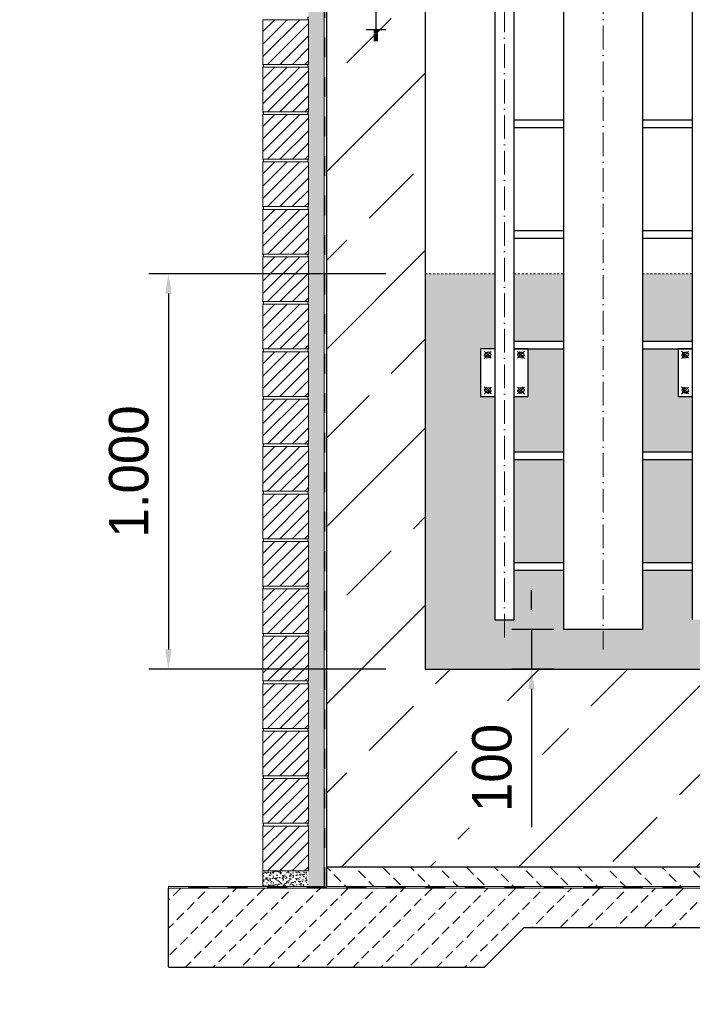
# Model space of a CAD drawing. Header units: millimetres. Extents: x -48448 to 452754, y -13941 to 17062.
# Tile 68 of 171: x 18105 to 19808, y -4618 to -2127. Entities that reach past the tile are written whole.
import ezdxf

# ---------------------------------------------------------------- set-up
doc = ezdxf.new("R2010")
doc.units = ezdxf.units.MM
doc.linetypes.add('ACAD_ISO10W100', pattern=[18, 12, -3, 0, -3])
doc.linetypes.add('JIS_02_1.0', pattern=[2, 1, -1])
doc.layers.add('Bemaßung', color=7, linetype='Continuous', lineweight=13)
doc.layers.add('Beschriftung', color=7, linetype='Continuous')
doc.layers.add('Detail Rohrdurchführung', color=7, linetype='Continuous')
doc.styles.add('LBB3.5M1000', font='isocp.shx', dxfattribs={"height": 3.5})
doc.dimstyles.new('DIN', dxfattribs={"dimtxt": 2.5, "dimasz": 2.5, "dimexe": 1.25, "dimexo": 0.625, "dimtad": 1, "dimtih": 1, "dimdec": 4, "dimdsep": 46, "dimlunit": 6, "dimtxsty": 'Standard', "dimcen": 2.5, "dimadec": 0, "dimazin": 0, "dimtfac": 1, "dimtdec": 4, "dimtmove": 0, "dimatfit": 3, "dimfxl": 0, "dimtvp": 1, "dimtolj": 1, "dimtzin": 0, "dimarcsym": 0})
pattern_1 = [(37.5, (-73835.584, 43899.575), (-0.4000078, 12.2353309), [0, -9.652, 0, -10.795, 0, -10.31875]), (7.5, (-73835.584, 43899.575), (11.238082, 17.9206275), [0, -5.207, 0, -8.6995, 0, -3.33375]), (327.5, (-73843.395, 43899.575), (19.7748093, 0.0359296), [0, -3.175, 0, -11.43, 0, -14.9225]), (317.5, (-73843.395, 43899.575), (19.0889113, 5.573233), [0, -1.5875, 0, -7.493, 0, -8.5725])]

# ---------------------------------------------------------------- blocks, each defined once
blk = doc.blocks.new('*D58')
at = {"layer": 'Bemaßung', "color": 0, "lineweight": -2, "transparency": 16777216}
for p, q in [((19401, -3620.2), (19401, -3570.2)), ((19457, -3670.2), (19351, -3670.2)), ((19401, -3670.2), (19401, -3770.2)), ((19457, -3770.2), (19351, -3770.2)), ((19401, -3820.2), (19401, -4170.2))]:
    blk.add_line(p, q, dxfattribs=at)
at = {"layer": 'Bemaßung', "color": 0, "transparency": 16777216}
for points in [[(19392.7, -3620.2), (19409.3, -3620.2), (19401, -3670.2)], [(19392.7, -3820.2), (19409.3, -3820.2), (19401, -3770.2)]]:
    blk.add_solid(points, dxfattribs=at)
at = {"layer": 'DEFPOINTS', "color": 0, "transparency": 16777216}
for p in [(19482, -3670.2), (19401, -3770.2), (19482, -3770.2)]:
    blk.add_point(p, dxfattribs=at)
at = {"layer": 'Bemaßung', "color": 0, "transparency": 16777216, "insert": (19301, -4020.2), "char_height": 100, "attachment_point": 5, "rotation": 90}
blk.add_mtext('\\A1;100', dxfattribs=at)
blk = doc.blocks.new('*D59')
at = {"layer": 'Bemaßung', "color": 0, "lineweight": -2, "transparency": 16777216}
for p, q in [((19032, -2770.2), (18431.8, -2770.2)), ((18481.8, -2820.2), (18481.8, -3720.2)), ((19032, -3770.2), (18431.8, -3770.2))]:
    blk.add_line(p, q, dxfattribs=at)
at = {"layer": 'Bemaßung', "color": 0, "transparency": 16777216}
for points in [[(18473.5, -2820.2), (18490.1, -2820.2), (18481.8, -2770.2)], [(18473.5, -3720.2), (18490.1, -3720.2), (18481.8, -3770.2)]]:
    blk.add_solid(points, dxfattribs=at)
at = {"layer": 'DEFPOINTS', "color": 0, "transparency": 16777216}
for p in [(19132, -2770.2), (18481.8, -3770.2), (19132, -3770.2)]:
    blk.add_point(p, dxfattribs=at)
at = {"layer": 'Bemaßung', "color": 0, "transparency": 16777216, "insert": (18381.8, -3270.2), "char_height": 100, "attachment_point": 5, "rotation": 90}
blk.add_mtext('\\A1;1.000', dxfattribs=at)

msp = doc.modelspace()

# ---------------------------------------------------------------- hatches: boundary and pattern name
h = msp.add_hatch()
h.set_pattern_fill('ANSI33', color=256, scale=50)
h.set_pattern_definition([(45, (-72553.1, 43899.58), (-224.5064, 224.5064), []), (45, (-72328.6, 43899.58), (-224.5064, 224.5064), [158.75, -79.375])])
h.paths.add_polyline_path([(19007.027, -2176.708), (19002.027, -2176.708), (19002.027, -2180.228), (19007.027, -2180.228)], flags=16)
h.paths.add_polyline_path([(20857.027, -2152.069), (20857.027, -2155.589), (20862.027, -2155.589), (20882.027, -2152.069)], flags=16)
h.paths.add_polyline_path([(19883.36, -4010.093), (19871.298, -3992.595), (19863.946, -3974.225), (19861.476, -3955.414), (19863.946, -3936.603), (19871.298, -3918.233), (19883.36, -3900.735), (19899.849, -3884.518), (19920.378, -3869.963), (19944.467, -3857.411), (19971.55, -3847.156), (20000.993, -3839.438), (20032.106, -3834.439), (20064.16, -3832.276), (20096.402, -3832.998), (20128.079, -3836.59), (20158.446, -3842.967), (20186.792, -3851.98), (20212.454, -3863.417), (20234.828, -3877.011), (20253.392, -3892.442), (20267.709, -3909.349), (20277.444, -3927.336), (20282.37, -3945.981), (20282.37, -3964.847), (20277.444, -3983.492), (20267.709, -4001.479), (20253.392, -4018.386), (20234.828, -4033.818), (20212.454, -4047.411), (20186.792, -4058.848), (20158.446, -4067.861), (20128.079, -4074.238), (20096.402, -4077.83), (20064.16, -4078.553), (20032.106, -4076.389), (20000.993, -4071.39), (19971.55, -4063.672), (19944.467, -4053.417), (19920.378, -4040.865), (19899.849, -4026.31)])
h.paths.add_polyline_path([(19260.12, -4193.135), (19243.518, -4172.36), (19229.502, -4146.883), (19218.55, -4117.573), (19211.035, -4085.427), (19207.212, -4051.539), (19207.212, -4017.065), (19211.035, -3983.178), (19218.55, -3951.032), (19229.502, -3921.722), (19243.518, -3896.245), (19260.12, -3875.47), (19278.743, -3860.103), (19298.753, -3850.669), (19319.468, -3847.488), (19340.184, -3850.669), (19360.194, -3860.103), (19378.817, -3875.47), (19395.419, -3896.245), (19409.435, -3921.722), (19420.387, -3951.032), (19427.902, -3983.178), (19431.725, -4017.065), (19431.725, -4051.539), (19427.902, -4085.427), (19420.387, -4117.573), (19409.435, -4146.883), (19395.419, -4172.36), (19378.817, -4193.135), (19360.194, -4208.502), (19340.184, -4217.936), (19319.468, -4221.117), (19298.753, -4217.936), (19278.743, -4208.502)])
edge = h.paths.add_edge_path()
edge.add_line((20332.027, -3970.203), (20332.027, -3770.203))
edge.add_line((20332.027, -3770.203), (19132.027, -3770.203))
edge.add_line((19132.027, -3770.203), (19132.027, -2080.575))
edge.add_line((19132.027, -2080.575), (19017.379, -2080.575))
edge.add_arc((19007.027, -2080.575), 10.353, -180, 0, ccw=False)
edge.add_line((18996.674, -2080.575), (18882.027, -2080.575))
edge.add_line((18882.027, -2080.575), (18882.027, -4270.203))
edge.add_line((18882.027, -4270.203), (20982.027, -4270.203))
edge.add_line((20982.027, -4270.203), (20982.027, -2080.575))
edge.add_line((20982.027, -2080.575), (20867.379, -2080.575))
edge.add_arc((20857.027, -2080.575), 10.353, -180, 0, ccw=False)
edge.add_line((20846.674, -2080.575), (20732.027, -2080.575))
edge.add_line((20732.027, -2080.575), (20732.027, -3970.203))
edge.add_line((20732.027, -3970.203), (20332.027, -3970.203))
at = {"lineweight": 18}
h = msp.add_hatch(dxfattribs=at)
h.set_pattern_fill('ANSI31', color=0, scale=7, style=0)
h.set_pattern_definition([(45, (-66368.138, 34442.465), (-15.715448, 15.715448), [])])
h.paths.add_polyline_path([(18721.027, -3207.203), (18836.027, -3207.203), (18836.027, -3320.203), (18721.027, -3320.203)])
h = msp.add_hatch(dxfattribs=at)
h.set_pattern_fill('ANSI31', color=0, scale=7, style=0)
h.set_pattern_definition([(45, (-73835.584, 44739.575), (-15.715448, 15.715448), [])])
h.paths.add_polyline_path([(18836.027, -3327.203), (18721.027, -3327.203), (18721.027, -3440.203), (18836.027, -3440.203)])
h = msp.add_hatch(dxfattribs=at)
h.set_pattern_fill('ANSI31', color=0, scale=7, style=0)
h.set_pattern_definition([(45, (-66368.138, 34202.465), (-15.715448, 15.715448), [])])
h.paths.add_polyline_path([(18721.027, -3447.203), (18836.027, -3447.203), (18836.027, -3560.203), (18721.027, -3560.203)])
h = msp.add_hatch(dxfattribs=at)
h.set_pattern_fill('ANSI31', color=0, scale=7, style=0)
h.set_pattern_definition([(45, (-66368.138, 34082.465), (-15.715448, 15.715448), [])])
h.paths.add_polyline_path([(18721.027, -3567.203), (18836.027, -3567.203), (18836.027, -3680.203), (18721.027, -3680.203)])
h = msp.add_hatch(dxfattribs=at)
h.set_pattern_fill('ANSI31', color=0, scale=7, style=0)
h.set_pattern_definition([(45, (-66368.138, 33962.465), (-15.715448, 15.715448), [])])
h.paths.add_polyline_path([(18721.027, -3687.203), (18836.027, -3687.203), (18836.027, -3800.203), (18721.027, -3800.203)])
h = msp.add_hatch(dxfattribs=at)
h.set_pattern_fill('ANSI31', color=0, scale=7, style=0)
h.set_pattern_definition([(45, (-66368.138, 33842.465), (-15.715448, 15.715448), [])])
h.paths.add_polyline_path([(18721.027, -3807.203), (18836.027, -3807.203), (18836.027, -3920.203), (18721.027, -3920.203)])
h = msp.add_hatch(dxfattribs=at)
h.set_pattern_fill('ANSI31', color=0, scale=7, style=0)
h.set_pattern_definition([(45, (-66368.138, 33722.465), (-15.715448, 15.715448), [])])
h.paths.add_polyline_path([(18721.027, -3927.203), (18836.027, -3927.203), (18836.027, -4040.203), (18721.027, -4040.203)])
at = {"lineweight": 9}
h = msp.add_hatch(dxfattribs=at)
h.set_pattern_fill('BETON_UNBEWEHRT', color=256, scale=200, angle=90, pattern_type=2)
h.set_pattern_definition([(135, (-65103.486, 43934.93), (-35.35534, -35.35534), [25, -12.5])])
h.paths.add_polyline_path([(20982.027, -4320.203), (20982.027, -4270.203), (18882.027, -4270.203), (18882.027, -4320.203)])
h = msp.add_hatch(dxfattribs=at)
h.set_pattern_fill('BETON_UNBEWEHRT', color=256, scale=200, pattern_type=2)
h.set_pattern_definition([(45, (-65068.13, 43899.575), (-35.35534, 35.35534), [25, -12.5])])
h.paths.add_polyline_path([(19282.896, -4523.333), (19382.027, -4424.203), (20482.027, -4424.203), (20581.157, -4523.333), (21382.027, -4523.333), (21382.027, -4324.203), (18482.027, -4324.203), (18482.027, -4523.333)])
at = {"layer": 'Bemaßung', "lineweight": 5}
h = msp.add_hatch(dxfattribs=at)
h.set_pattern_fill('AR-SAND', color=256, scale=0.25)
h.set_pattern_definition([(37.5, (-72436.027, 43899.575), (-0.4000078, 12.2353309), [0, -9.652, 0, -10.795, 0, -10.31875]), (7.5, (-72436.027, 43899.575), (11.238082, 17.9206275), [0, -5.207, 0, -8.6995, 0, -3.33375]), (327.5, (-72443.837, 43899.575), (19.7748093, 0.0359296), [0, -3.175, 0, -11.43, 0, -14.9225]), (317.5, (-72443.837, 43899.575), (19.0889113, 5.573233), [0, -1.5875, 0, -7.493, 0, -8.5725])])
h.paths.add_polyline_path([(18876.027, -791.059), (18836.027, -791.059), (18836.027, -4320.203), (18876.027, -4320.203)])
at = {"layer": 'Bemaßung'}
h = msp.add_hatch(color=254, dxfattribs=at)
h.dxf.hatch_style = 1
h.paths.add_polyline_path([(19482.027, -2770.203), (19356.177, -2770.203), (19356.177, -2940.203), (19482.027, -2940.203)], flags=17)
h.paths.add_polyline_path([(19807.877, -2770.203), (19682.027, -2770.203), (19682.027, -2940.203), (19807.877, -2940.203)], flags=17)
h.paths.add_polyline_path([(19807.877, -3080.203), (19772.027, -3080.203), (19772.027, -2960.203), (19682.027, -2960.203), (19682.027, -3220.203), (19807.877, -3220.203)], flags=17)
h.paths.add_polyline_path([(19482.027, -2960.203), (19392.027, -2960.203), (19392.027, -3080.203), (19356.177, -3080.203), (19356.177, -3220.203), (19482.027, -3220.203)], flags=17)
h.paths.add_polyline_path([(19482.027, -3240.203), (19356.177, -3240.203), (19356.177, -3500.203), (19482.027, -3500.203)], flags=17)
h.paths.add_polyline_path([(19807.877, -3240.203), (19682.027, -3240.203), (19682.027, -3500.203), (19807.877, -3500.203)], flags=17)
h.paths.add_polyline_path([(20422.133, -2770.203), (20422.133, -3350.706), (20489.131, -3038.042), (20469.131, -3038.042), (20469.131, -2913.042), (20474.131, -2913.042), (20474.131, -2770.203)])
edge = h.paths.add_edge_path()
edge.add_line((20416.383, -3870.978), (20416.383, -3943.617))
edge.add_line((20416.383, -3943.617), (20418.962, -3946.195))
edge.add_arc((20416.133, -3949.023), 4, 0, 45, ccw=False)
edge.add_line((20420.133, -3949.023), (20420.133, -3959.617))
edge.add_arc((20416.133, -3959.617), 4, -90, 0, ccw=False)
edge.add_line((20416.133, -3963.617), (20406.633, -3963.617))
edge.add_arc((20406.633, -3959.617), 4, 180, 270, ccw=False)
edge.add_line((20402.633, -3959.617), (20402.633, -3949.023))
edge.add_arc((20406.633, -3949.023), 4, 135, 180, ccw=False)
edge.add_line((20403.805, -3946.195), (20406.383, -3943.617))
edge.add_line((20406.383, -3943.617), (20406.383, -3870.978))
edge.add_line((20406.383, -3870.978), (20400.633, -3870.978))
edge.add_line((20400.633, -3870.978), (20400.633, -3628.373))
edge.add_arc((20489.131, -3563.042), 110, 198.834171, 216.435589, ccw=False)
edge.add_line((20385.021, -3598.553), (20236.208, -3585.534))
edge.add_line((20236.208, -3585.534), (20205.621, -3590.939))
edge.add_line((20205.621, -3590.939), (20201.481, -3638.258))
edge.add_line((20201.481, -3638.258), (20161.633, -3634.772))
edge.add_line((20161.633, -3634.772), (20165.773, -3587.452))
edge.add_line((20165.773, -3587.452), (20136.589, -3576.818))
edge.add_line((20136.589, -3576.818), (20056.893, -3569.846))
edge.add_line((20056.893, -3569.846), (20056.41, -3575.375))
edge.add_line((20056.41, -3575.375), (20036.486, -3573.632))
edge.add_line((20036.486, -3573.632), (20034.96, -3591.065))
edge.add_line((20034.96, -3591.065), (19985.151, -3586.707))
edge.add_line((19985.151, -3586.707), (19996.917, -3452.221))
edge.add_line((19996.917, -3452.221), (20046.726, -3456.579))
edge.add_line((20046.726, -3456.579), (20045.201, -3474.012))
edge.add_line((20045.201, -3474.012), (20065.125, -3475.755))
edge.add_line((20065.125, -3475.755), (20064.641, -3481.284))
edge.add_line((20064.641, -3481.284), (20144.337, -3488.257))
edge.add_line((20144.337, -3488.257), (20174.924, -3482.852))
edge.add_line((20174.924, -3482.852), (20179.064, -3435.533))
edge.add_line((20179.064, -3435.533), (20218.912, -3439.019))
edge.add_line((20218.912, -3439.019), (20214.772, -3486.338))
edge.add_line((20214.772, -3486.338), (20243.956, -3496.972))
edge.add_line((20243.956, -3496.972), (20388.089, -3509.582))
edge.add_line((20388.089, -3509.582), (20400.633, -3451.042))
edge.add_line((20400.633, -3451.042), (20400.633, -2770.203))
edge.add_line((20400.633, -2770.203), (19856.177, -2770.203))
edge.add_line((19856.177, -2770.203), (19856.177, -2960.203))
edge.add_line((19856.177, -2960.203), (19892.027, -2960.203))
edge.add_line((19892.027, -2960.203), (19892.027, -3080.203))
edge.add_line((19892.027, -3080.203), (19856.177, -3080.203))
edge.add_line((19856.177, -3080.203), (19856.177, -3645.203))
edge.add_line((19856.177, -3645.203), (19807.877, -3645.203))
edge.add_line((19807.877, -3645.203), (19807.877, -3520.203))
edge.add_line((19807.877, -3520.203), (19682.027, -3520.203))
edge.add_line((19682.027, -3520.203), (19682.027, -3670.203))
edge.add_line((19682.027, -3670.203), (19482.027, -3670.203))
edge.add_line((19482.027, -3670.203), (19482.027, -3520.203))
edge.add_line((19482.027, -3520.203), (19356.177, -3520.203))
edge.add_line((19356.177, -3520.203), (19356.177, -3645.203))
edge.add_line((19356.177, -3645.203), (19307.877, -3645.203))
edge.add_line((19307.877, -3645.203), (19307.877, -3080.203))
edge.add_line((19307.877, -3080.203), (19272.027, -3080.203))
edge.add_line((19272.027, -3080.203), (19272.027, -2960.203))
edge.add_line((19272.027, -2960.203), (19307.877, -2960.203))
edge.add_line((19307.877, -2960.203), (19307.877, -2770.203))
edge.add_line((19307.877, -2770.203), (19132.027, -2770.203))
edge.add_line((19132.027, -2770.203), (19132.027, -3770.203))
edge.add_line((19132.027, -3770.203), (20332.027, -3770.203))
edge.add_line((20332.027, -3770.203), (20332.027, -3970.203))
edge.add_line((20332.027, -3970.203), (20531.301, -3970.203))
edge.add_line((20531.301, -3970.203), (20523.252, -3940.166))
edge.add_line((20523.252, -3940.166), (20523.252, -3850.133))
edge.add_line((20523.252, -3850.133), (20541.301, -3820.097))
edge.add_line((20541.301, -3820.097), (20541.301, -3761.587))
edge.add_line((20541.301, -3761.587), (20533.252, -3731.55))
edge.add_line((20533.252, -3731.55), (20523.252, -3721.55))
edge.add_line((20523.252, -3721.55), (20523.252, -3715.042))
edge.add_line((20523.252, -3715.042), (20431.981, -3715.042))
edge.add_line((20431.981, -3715.042), (20431.981, -3657.031))
edge.add_arc((20489.131, -3563.042), 110, 232.477676, 238.698234, ccw=False)
edge.add_line((20422.133, -3650.285), (20422.133, -3870.978))
edge.add_line((20422.133, -3870.978), (20416.383, -3870.978))
at = {"layer": 'Bemaßung', "lineweight": 5}
h = msp.add_hatch(dxfattribs=at)
h.set_pattern_fill('AR-SAND', color=256, scale=0.25)
h.set_pattern_definition(pattern_1)
h.paths.add_polyline_path([(18721.027, -4280.203), (18836.027, -4280.203), (18836.027, -4320.203), (18721.027, -4320.203)])

# ---------------------------------------------------------------- linework, layer by layer
at = {"lineweight": 9}
for p, q in [((18876.027, -791.059), (18876.027, -4320.203)), ((18721.027, -4280.203), (18721.027, -4320.203)), ((18482.027, -4324.203), (18482.027, -4320.203)), ((18482.027, -4320.203), (18876.027, -4320.203)), ((18482.027, -4324.203), (21382.027, -4324.203)), ((18882.027, -4320.203), (20982.027, -4320.203))]:
    msp.add_line(p, q, dxfattribs=at)
at = {"linetype": 'JIS_02_1.0', "lineweight": 25, "ltscale": 50}
msp.add_line((18878.027, -4322.203), (18878.027, -791.059), dxfattribs=at)
for p, q in [((18882.027, -791.059), (18882.027, -4320.203)), ((19132.027, -791.059), (19132.027, -3770.203)), ((19307.877, -791.059), (19307.877, -3645.203)), ((19356.177, -791.059), (19356.177, -3645.203)), ((19482.027, -791.059), (19482.027, -3670.203)), ((19682.027, -791.059), (19682.027, -3670.203)), ((19807.877, -791.059), (19807.877, -3645.203)), ((19007.027, -2090.928), (19007.027, -2180.575)), ((18982.027, -2152.069), (19032.027, -2152.069)), ((19002.027, -2155.589), (19012.027, -2155.589)), ((19002.027, -2159.109), (19012.027, -2159.109)), ((19002.027, -2162.629), (19012.027, -2162.629)), ((19002.027, -2166.149), (19012.027, -2166.149)), ((19002.027, -2169.669), (19012.027, -2169.669)), ((19002.027, -2173.188), (19012.027, -2173.188)), ((19002.027, -2176.708), (19012.027, -2176.708)), ((19002.027, -2180.228), (19012.027, -2180.228)), ((19356.177, -2380.203), (19482.027, -2380.203)), ((19682.027, -2380.203), (19807.877, -2380.203)), ((19356.177, -2400.203), (19482.027, -2400.203)), ((19682.027, -2400.203), (19807.877, -2400.203)), ((19356.177, -2660.203), (19482.027, -2660.203)), ((19682.027, -2660.203), (19807.877, -2660.203)), ((19356.177, -2680.203), (19482.027, -2680.203)), ((19682.027, -2680.203), (19807.877, -2680.203)), ((19356.177, -2940.203), (19482.027, -2940.203)), ((19356.177, -2960.203), (19482.027, -2960.203)), ((19682.027, -2940.203), (19807.877, -2940.203)), ((19682.027, -2960.203), (19807.877, -2960.203)), ((19356.177, -3220.203), (19482.027, -3220.203)), ((19682.027, -3220.203), (19807.877, -3220.203)), ((19356.177, -3240.203), (19482.027, -3240.203)), ((19682.027, -3240.203), (19807.877, -3240.203)), ((19356.177, -3500.203), (19482.027, -3500.203)), ((19682.027, -3500.203), (19807.877, -3500.203)), ((19356.177, -3520.203), (19482.027, -3520.203)), ((19682.027, -3520.203), (19807.877, -3520.203)), ((19307.877, -3645.203), (19356.177, -3645.203)), ((19682.027, -3670.203), (19482.027, -3670.203)), ((19132.027, -3770.203), (20332.027, -3770.203)), ((18882.027, -4270.203), (20982.027, -4270.203)), ((18482.027, -4424.203), (18482.027, -4324.203)), ((18482.027, -4523.333), (18482.027, -4424.203)), ((19282.027, -4524.203), (19382.027, -4424.203)), ((19382.027, -4424.203), (20482.027, -4424.203)), ((18482.027, -4524.203), (19282.027, -4524.203))]:
    msp.add_line(p, q)
at = {"linetype": 'ACAD_ISO10W100', "lineweight": 18, "ltscale": 5}
for p, q in [((19332.027, -3690.354), (19332.027, -791.059)), ((19582.027, -791.059), (19582.027, -3720.203))]:
    msp.add_line(p, q, dxfattribs=at)
at = {"linetype": 'JIS_02_1.0', "lineweight": 5, "ltscale": 5}
for p, q in [((19132.027, -2770.203), (19307.877, -2770.203)), ((19356.177, -2770.203), (19482.027, -2770.203)), ((19682.027, -2770.203), (19807.877, -2770.203))]:
    msp.add_line(p, q, dxfattribs=at)
at = {"color": 253, "linetype": 'JIS_02_1.0', "lineweight": 9, "ltscale": 25}
for p, q in [((19280.862, -2984.293), (19299.042, -2966.113)), ((19280.862, -2966.113), (19299.042, -2984.293)), ((19383.192, -2984.293), (19365.012, -2966.113)), ((19383.192, -2966.113), (19365.012, -2984.293)), ((19780.862, -2984.293), (19799.042, -2966.113)), ((19780.862, -2966.113), (19799.042, -2984.293)), ((19280.862, -3056.113), (19299.042, -3074.293)), ((19280.862, -3074.293), (19299.042, -3056.113)), ((19383.192, -3056.113), (19365.012, -3074.293)), ((19383.192, -3074.293), (19365.012, -3056.113)), ((19780.862, -3056.113), (19799.042, -3074.293)), ((19780.862, -3074.293), (19799.042, -3056.113))]:
    msp.add_line(p, q, dxfattribs=at)
for points in [[(19307.877, -2960.203), (19272.027, -2960.203), (19272.027, -3080.203), (19307.877, -3080.203)], [(19356.177, -3080.203), (19392.027, -3080.203), (19392.027, -2960.203), (19356.177, -2960.203)], [(19807.877, -2960.203), (19772.027, -2960.203), (19772.027, -3080.203), (19807.877, -3080.203)]]:
    msp.add_lwpolyline(points)
for points in [[(19284.084, -2968.984), (19281.245, -2977.049), (19287.113, -2983.267), (19295.819, -2981.421), (19298.658, -2973.356), (19292.791, -2967.138)], [(19379.969, -2968.984), (19382.808, -2977.049), (19376.941, -2983.267), (19368.234, -2981.421), (19365.395, -2973.356), (19371.263, -2967.138)], [(19784.084, -2968.984), (19781.245, -2977.049), (19787.113, -2983.267), (19795.819, -2981.421), (19798.658, -2973.356), (19792.791, -2967.138)], [(19284.084, -3071.421), (19281.245, -3063.356), (19287.113, -3057.138), (19295.819, -3058.984), (19298.658, -3067.049), (19292.791, -3073.267)], [(19379.969, -3071.421), (19382.808, -3063.356), (19376.941, -3057.138), (19368.234, -3058.984), (19365.395, -3067.049), (19371.263, -3073.267)], [(19784.084, -3071.421), (19781.245, -3063.356), (19787.113, -3057.138), (19795.819, -3058.984), (19798.658, -3067.049), (19792.791, -3073.267)]]:
    msp.add_lwpolyline(points, close=True, dxfattribs=at)
at = {"lineweight": 18}
for points in [[(18721.027, -3207.203), (18836.027, -3207.203), (18836.027, -3320.203), (18721.027, -3320.203), (18721.027, -3207.203)], [(18721.027, -3447.203), (18836.027, -3447.203), (18836.027, -3560.203), (18721.027, -3560.203), (18721.027, -3447.203)], [(18721.027, -3567.203), (18836.027, -3567.203), (18836.027, -3680.203), (18721.027, -3680.203), (18721.027, -3567.203)], [(18721.027, -3687.203), (18836.027, -3687.203), (18836.027, -3800.203), (18721.027, -3800.203), (18721.027, -3687.203)], [(18721.027, -3807.203), (18836.027, -3807.203), (18836.027, -3920.203), (18721.027, -3920.203), (18721.027, -3807.203)], [(18721.027, -3927.203), (18836.027, -3927.203), (18836.027, -4040.203), (18721.027, -4040.203), (18721.027, -3927.203)]]:
    msp.add_lwpolyline(points, dxfattribs=at)
at = {"color": 0, "lineweight": 18}
msp.add_lwpolyline([(18836.027, -3327.203), (18721.027, -3327.203), (18721.027, -3440.203), (18836.027, -3440.203), (18836.027, -3327.203)], dxfattribs=at)
at = {"linetype": 'JIS_02_1.0', "lineweight": 25, "ltscale": 50}
msp.add_lwpolyline([(21382.027, -4322.203), (18482.027, -4322.203)], dxfattribs=at)
at = {"color": 253, "linetype": 'JIS_02_1.0', "lineweight": 9, "ltscale": 25}
for centre in [(19289.952, -2975.203), (19374.102, -2975.203), (19789.952, -2975.203), (19289.952, -3065.203), (19374.102, -3065.203), (19789.952, -3065.203)]:
    msp.add_circle(centre, 5, dxfattribs=at)
at = {"lineweight": 18}
for centre, start, end in [((18718.448, -3203.703), 306.378769, 53.621231), ((18838.605, -3203.703), 126.378769, 233.621231), ((18718.448, -3323.703), 306.378769, 53.621231), ((18838.605, -3323.703), 126.378769, 233.621231), ((18718.448, -3443.703), 306.378769, 53.621231), ((18838.605, -3443.703), 126.378769, 233.621231), ((18718.448, -3563.703), 306.378769, 53.621231), ((18838.605, -3563.703), 126.378769, 233.621231), ((18718.448, -3683.703), 306.378769, 53.621231), ((18838.605, -3683.703), 126.378769, 233.621231), ((18718.448, -3803.703), 306.378769, 53.621231), ((18838.605, -3803.703), 126.378769, 233.621231), ((18718.448, -3923.703), 306.378769, 53.621231), ((18838.605, -3923.703), 126.378769, 233.621231), ((18718.448, -4043.703), 306.378769, 53.621231), ((18838.605, -4043.703), 126.378769, 233.621231)]:
    msp.add_arc(centre, 4.347, start, end, dxfattribs=at)

# ---------------------------------------------------------------- dimensions: what is measured, and where the dimension line sits
at = {"layer": 'Bemaßung'}
dim = msp.add_linear_dim(base=(18481.801, -3770.203), p1=(19132.027, -2770.203), p2=(19132.027, -3770.203), angle=90, dimstyle='DIN', override={"dimscale": 100, "dimtxt": 1, "dimasz": 0.5, "dimexe": 0.5, "dimexo": 1, "dimgap": 0.5, "dimtih": 0, "dimdec": 2, "dimsah": 1}, dxfattribs=at)
dim.commit()
dim.dimension.update_dxf_attribs({"geometry": '*D59', "text_midpoint": (18381.801, -3270.203)})
dim = msp.add_linear_dim(base=(19400.995, -3770.203), p1=(19482.027, -3670.203), p2=(19482.027, -3770.203), angle=90, dimstyle='DIN', override={"dimscale": 100, "dimtxt": 1, "dimasz": 0.5, "dimexe": 0.5, "dimexo": 0.25, "dimgap": 0.5, "dimtih": 0, "dimdec": 2, "dimsah": 1}, dxfattribs=at)
dim.commit()
dim.dimension.update_dxf_attribs({"geometry": '*D58', "text_midpoint": (19400.995, -4020.203), "dimtype": 160})

# ---------------------------------------------------------------- next in the draw order: texts
at = {"layer": 'Beschriftung', "insert": (-8854.021, -4143.164), "char_height": 150, "width": 1682.94636, "attachment_point": 1, "style": 'LBB3.5M1000', "bg_fill": 2}
msp.add_mtext('\\pi387.94;{\\fArial|b1|i0|c0|p34;SECTION\\L\\P\\pi383.65;\\fArial|b1|i1|c0|p34;\\lSCHNITT}', dxfattribs=at)
at = {"layer": 'Detail Rohrdurchführung', "insert": (-4256.999, -2212.156), "char_height": 150, "width": 3525.83214, "attachment_point": 1, "style": 'LBB3.5M1000', "bg_fill": 2}
msp.add_mtext('\\pi352.65;{\\fArial|b1|i0|c0|p34;DETAIL PIPE PENETRATION\\P\\pi148.57;\\fArial|b1|i1|c0|p34;DETAIL ROHRDURCHFÜHRUNG}', dxfattribs=at)

# ---------------------------------------------------------------- next in the draw order: texts
at = {"layer": 'Beschriftung', "char_height": 150, "width": 1682.94636, "attachment_point": 1, "style": 'LBB3.5M1000', "bg_fill": 2}
for s, insert in [('\\pi179.16;{\\fArial|b1|i0|c0|p34;FILLING PIPE\\L\\P\\pi267.41;\\fArial|b1|i1|c0|p34;\\lFÜLLROHR}', (-9487.418, -1966.453)), ('\\pi387.94;{\\fArial|b1|i0|c0|p34;SECTION\\L\\P\\pi383.65;\\fArial|b1|i1|c0|p34;\\lSCHNITT}', (-37990.525, -4143.164))]:
    msp.add_mtext(s, dxfattribs=dict(at, insert=insert))

# ---------------------------------------------------------------- next in the draw order: hatches: boundary and pattern name
at = {"lineweight": 18}
h = msp.add_hatch(dxfattribs=at)
h.set_pattern_fill('ANSI31', color=0, scale=7, style=0)
h.set_pattern_definition([(45, (-66368.138, 33602.465), (-15.715448, 15.715448), [])])
h.paths.add_polyline_path([(18721.027, -4047.203), (18836.027, -4047.203), (18836.027, -4160.203), (18721.027, -4160.203)])
h = msp.add_hatch(dxfattribs=at)
h.set_pattern_fill('ANSI31', color=0, scale=7, style=0)
h.set_pattern_definition([(45, (-73835.584, 43899.575), (-15.715448, 15.715448), [])])
h.paths.add_polyline_path([(18836.027, -4167.203), (18721.027, -4167.203), (18721.027, -4280.203), (18836.027, -4280.203)])
at = {"layer": 'Bemaßung', "lineweight": 5}
h = msp.add_hatch(dxfattribs=at)
h.set_pattern_fill('AR-SAND', color=256, scale=0.25)
h.set_pattern_definition(pattern_1)
h.paths.add_polyline_path([(18836.027, -4280.203), (18721.027, -4280.203), (18721.027, -4320.203), (18836.027, -4320.203)])

# ---------------------------------------------------------------- next in the draw order: linework, layer by layer
at = {"lineweight": 9}
msp.add_line((18721.027, -4280.203), (18721.027, -4320.203), dxfattribs=at)
at = {"lineweight": 18}
msp.add_lwpolyline([(18721.027, -4047.203), (18836.027, -4047.203), (18836.027, -4160.203), (18721.027, -4160.203), (18721.027, -4047.203)], dxfattribs=at)
at = {"color": 0, "lineweight": 18}
msp.add_lwpolyline([(18836.027, -4167.203), (18721.027, -4167.203), (18721.027, -4280.203), (18836.027, -4280.203), (18836.027, -4167.203)], dxfattribs=at)
at = {"lineweight": 18}
for centre, start, end in [((18718.448, -4163.703), 306.378769, 53.621231), ((18838.605, -4163.703), 126.378769, 233.621231)]:
    msp.add_arc(centre, 4.347, start, end, dxfattribs=at)

# ---------------------------------------------------------------- next in the draw order: texts
at = {"layer": 'Detail Rohrdurchführung', "insert": (-33393.503, -2212.156), "char_height": 150, "width": 3525.83214, "attachment_point": 1, "style": 'LBB3.5M1000', "bg_fill": 2}
msp.add_mtext('\\pi352.65;{\\fArial|b1|i0|c0|p34;DETAIL PIPE PENETRATION\\P\\pi148.57;\\fArial|b1|i1|c0|p34;DETAIL ROHRDURCHFÜHRUNG}', dxfattribs=at)

# ---------------------------------------------------------------- next in the draw order: hatches: boundary and pattern name
at = {"lineweight": 18}
h = msp.add_hatch(dxfattribs=at)
h.set_pattern_fill('ANSI31', color=0, scale=7, style=0)
h.set_pattern_definition([(45, (-66368.138, 35522.465), (-15.715448, 15.715448), [])])
h.paths.add_polyline_path([(18721.027, -2127.203), (18836.027, -2127.203), (18836.027, -2240.203), (18721.027, -2240.203)])
h = msp.add_hatch(dxfattribs=at)
h.set_pattern_fill('ANSI31', color=0, scale=7, style=0)
h.set_pattern_definition([(45, (-66368.138, 35402.465), (-15.715448, 15.715448), [])])
h.paths.add_polyline_path([(18721.027, -2247.203), (18836.027, -2247.203), (18836.027, -2360.203), (18721.027, -2360.203)])
h = msp.add_hatch(dxfattribs=at)
h.set_pattern_fill('ANSI31', color=0, scale=7, style=0)
h.set_pattern_definition([(45, (-66368.138, 35282.465), (-15.715448, 15.715448), [])])
h.paths.add_polyline_path([(18721.027, -2367.203), (18836.027, -2367.203), (18836.027, -2480.203), (18721.027, -2480.203)])
h = msp.add_hatch(dxfattribs=at)
h.set_pattern_fill('ANSI31', color=0, scale=7, style=0)
h.set_pattern_definition([(45, (-73835.584, 45579.575), (-15.715448, 15.715448), [])])
h.paths.add_polyline_path([(18836.027, -2487.203), (18721.027, -2487.203), (18721.027, -2600.203), (18836.027, -2600.203)])
h = msp.add_hatch(dxfattribs=at)
h.set_pattern_fill('ANSI31', color=0, scale=7, style=0)
h.set_pattern_definition([(45, (-66368.138, 35042.465), (-15.715448, 15.715448), [])])
h.paths.add_polyline_path([(18721.027, -2607.203), (18836.027, -2607.203), (18836.027, -2720.203), (18721.027, -2720.203)])
h = msp.add_hatch(dxfattribs=at)
h.set_pattern_fill('ANSI31', color=0, scale=7, style=0)
h.set_pattern_definition([(45, (-66368.138, 34922.465), (-15.715448, 15.715448), [])])
h.paths.add_polyline_path([(18721.027, -2727.203), (18836.027, -2727.203), (18836.027, -2840.203), (18721.027, -2840.203)])
h = msp.add_hatch(dxfattribs=at)
h.set_pattern_fill('ANSI31', color=0, scale=7, style=0)
h.set_pattern_definition([(45, (-66368.138, 34802.465), (-15.715448, 15.715448), [])])
h.paths.add_polyline_path([(18721.027, -2847.203), (18836.027, -2847.203), (18836.027, -2960.203), (18721.027, -2960.203)])
h = msp.add_hatch(dxfattribs=at)
h.set_pattern_fill('ANSI31', color=0, scale=7, style=0)
h.set_pattern_definition([(45, (-66368.138, 34682.465), (-15.715448, 15.715448), [])])
h.paths.add_polyline_path([(18721.027, -2967.203), (18836.027, -2967.203), (18836.027, -3080.203), (18721.027, -3080.203)])
h = msp.add_hatch(dxfattribs=at)
h.set_pattern_fill('ANSI31', color=0, scale=7, style=0)
h.set_pattern_definition([(45, (-66368.138, 34562.465), (-15.715448, 15.715448), [])])
h.paths.add_polyline_path([(18721.027, -3087.203), (18836.027, -3087.203), (18836.027, -3200.203), (18721.027, -3200.203)])

# ---------------------------------------------------------------- next in the draw order: linework, layer by layer
for points in [[(18721.027, -2127.203), (18836.027, -2127.203), (18836.027, -2240.203), (18721.027, -2240.203), (18721.027, -2127.203)], [(18721.027, -2247.203), (18836.027, -2247.203), (18836.027, -2360.203), (18721.027, -2360.203), (18721.027, -2247.203)], [(18721.027, -2367.203), (18836.027, -2367.203), (18836.027, -2480.203), (18721.027, -2480.203), (18721.027, -2367.203)], [(18721.027, -2607.203), (18836.027, -2607.203), (18836.027, -2720.203), (18721.027, -2720.203), (18721.027, -2607.203)], [(18721.027, -2727.203), (18836.027, -2727.203), (18836.027, -2840.203), (18721.027, -2840.203), (18721.027, -2727.203)], [(18721.027, -2847.203), (18836.027, -2847.203), (18836.027, -2960.203), (18721.027, -2960.203), (18721.027, -2847.203)], [(18721.027, -2967.203), (18836.027, -2967.203), (18836.027, -3080.203), (18721.027, -3080.203), (18721.027, -2967.203)], [(18721.027, -3087.203), (18836.027, -3087.203), (18836.027, -3200.203), (18721.027, -3200.203), (18721.027, -3087.203)]]:
    msp.add_lwpolyline(points, dxfattribs=at)
at = {"color": 0, "lineweight": 18}
msp.add_lwpolyline([(18836.027, -2487.203), (18721.027, -2487.203), (18721.027, -2600.203), (18836.027, -2600.203), (18836.027, -2487.203)], dxfattribs=at)
at = {"lineweight": 18}
for centre, start, end in [((18838.605, -2123.703), 126.378769, 233.621231), ((18718.448, -2243.703), 306.378769, 53.621231), ((18838.605, -2243.703), 126.378769, 233.621231), ((18718.448, -2363.703), 306.378769, 53.621231), ((18838.605, -2363.703), 126.378769, 233.621231), ((18718.448, -2483.703), 306.378769, 53.621231), ((18838.605, -2483.703), 126.378769, 233.621231), ((18718.448, -2603.703), 306.378769, 53.621231), ((18838.605, -2603.703), 126.378769, 233.621231), ((18718.448, -2723.703), 306.378769, 53.621231), ((18838.605, -2723.703), 126.378769, 233.621231), ((18718.448, -2843.703), 306.378769, 53.621231), ((18838.605, -2843.703), 126.378769, 233.621231), ((18718.448, -2963.703), 306.378769, 53.621231), ((18838.605, -2963.703), 126.378769, 233.621231), ((18718.448, -3083.703), 306.378769, 53.621231), ((18838.605, -3083.703), 126.378769, 233.621231)]:
    msp.add_arc(centre, 4.347, start, end, dxfattribs=at)

doc.saveas('drawing.dxf')
